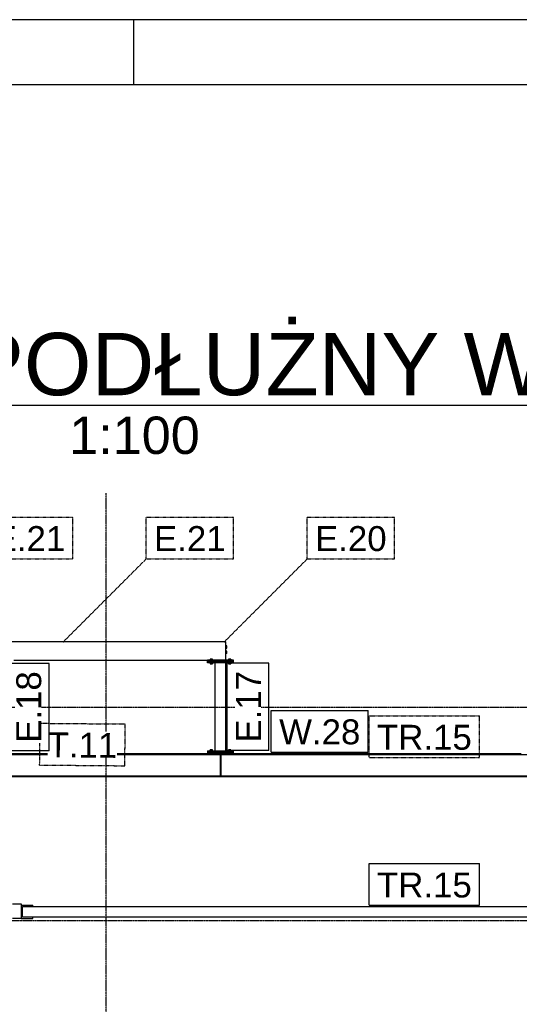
# Model space of a CAD drawing. Header units: millimetres. Extents: x 0 to 42000, y 0 to 29700.
# Tile 20 of 29: x 20123 to 23955, y 22155 to 29700. Entities that reach past the tile are written whole.
import ezdxf

# ---------------------------------------------------------------- set-up
doc = ezdxf.new("R2010")
doc.units = ezdxf.units.MM
doc.linetypes.add('DXK_LINE_DOT2', pattern=[3.9198, 1.9599, -1.9599])
doc.linetypes.add('DXK_LINE_DOT3', pattern=[5.9187, 2.979, -0.9799, 0.9799, -0.9799])
for name, color, linetype in [('TS_FORMATKA', 7, 'Continuous'), ('TS_INNE_OBIEKTY', 7, 'Continuous'), ('TS_LINIE_WIDOCZNE', 7, 'Continuous'), ('TS_OPISY', 7, 'Continuous'), ('TS_OPISY_LINIE', 7, 'Continuous'), ('TS_OPISY_RAMKA', 7, 'Continuous')]:
    doc.layers.add(name, color=color, linetype=linetype)
doc.styles.add('Arial', font='ARIAL.TTF', dxfattribs={"height": 0.2})

# ---------------------------------------------------------------- blocks, each defined once
blk = doc.blocks.new('Unknown-293068075-1306')
at = {"layer": 'TS_FORMATKA', "color": 7, "linetype": 'Continuous'}
for p, q in [((42000, 29700), (0, 29700)), ((21000, 29200), (21000, 29700)), ((41500, 29200), (500, 29200))]:
    blk.add_line(p, q, dxfattribs=at)
blk = doc.blocks.new('Unknown-293068075-12 - 4602')
at = {"color": 6, "linetype": 'Continuous'}
blk.add_line((15967.1, 26747.6), (26039.4, 26747.6), dxfattribs=at)
at = {"color": 0, "linetype": 'Continuous'}
for points in [[(26039.4, 26822.6), (26039.4, 27322.6), (15967.1, 27322.6), (15967.1, 26822.6)], [(21503.5, 26372.6), (21503.5, 26672.6), (20503, 26672.6), (20503, 26372.6)]]:
    blk.add_wipeout(points, dxfattribs=at)
at = {"color": 6, "linetype": 'Continuous', "style": 'Arial'}
for s, height, p in [('PRZEKRÓJ PODŁUŻNY W OSI 4', 477.539, (15967.1, 26822.6)), ('1:100', 286.52, (20503, 26372.6))]:
    blk.add_text(s, height=height, dxfattribs=at).set_placement(p)
blk = doc.blocks.new('Bolt-293068075-5423 - 4602')
at = {"layer": 'TS_INNE_OBIEKTY', "color": 1, "linetype": 'Continuous'}
for p, q in [((21711.2, 24901.6), (21703.7, 24901.6)), ((21711.2, 24883.6), (21711.2, 24901.6)), ((21703.7, 24892.6), (21711.2, 24892.6)), ((21703.7, 24883.6), (21711.2, 24883.6)), ((21711.2, 24861.6), (21703.7, 24861.6)), ((21703.7, 24852.6), (21711.2, 24852.6)), ((21711.2, 24843.6), (21703.7, 24843.6)), ((21711.2, 24843.6), (21711.2, 24861.6))]:
    blk.add_line(p, q, dxfattribs=at)
blk = doc.blocks.new('Part-293068075-5435 - 4602')
at = {"layer": 'TS_LINIE_WIDOCZNE', "color": 1, "linetype": 'Continuous'}
for p, q in [((21763.7, 24782.6), (21563.7, 24782.6)), ((21563.7, 24772.6), (21563.7, 24782.6)), ((21763.7, 24772.6), (21563.7, 24772.6)), ((21763.7, 24772.6), (21763.7, 24782.6))]:
    blk.add_line(p, q, dxfattribs=at)
blk = doc.blocks.new('Part-293068075-4912 - 4602')
at = {"layer": 'TS_LINIE_WIDOCZNE', "color": 1, "linetype": 'Continuous'}
for p, q in [((20053.3, 24077.8), (20053.3, 23897.8)), ((20053.3, 24077.8), (21563.7, 24077.8)), ((20053.3, 24069.8), (26395.5, 24069.8)), ((21763.7, 24077.8), (23968.2, 24077.8)), ((24168.2, 24077.8), (26395.5, 24077.8)), ((26395.5, 24077.8), (26395.5, 23897.8)), ((20053.3, 23905.8), (26395.5, 23905.8)), ((26395.5, 23897.8), (20053.3, 23897.8))]:
    blk.add_line(p, q, dxfattribs=at)
blk = doc.blocks.new('Part-293068075-4928 - 4602')
at = {"layer": 'TS_LINIE_WIDOCZNE', "color": 1, "linetype": 'Continuous'}
for p, q in [((21666.7, 24068.8), (21660.7, 24068.8)), ((21660.7, 24068.8), (21660.7, 23906.8)), ((21666.7, 24068.8), (21666.7, 23906.8)), ((21666.7, 23906.8), (21660.7, 23906.8))]:
    blk.add_line(p, q, dxfattribs=at)
blk = doc.blocks.new('Part-293068075-5447 - 4602')
at = {"layer": 'TS_LINIE_WIDOCZNE', "color": 1, "linetype": 'Continuous'}
for p, q in [((21563.7, 24097.8), (21563.7, 24087.8)), ((21563.7, 24097.8), (21763.7, 24097.8)), ((21563.7, 24087.8), (21763.7, 24087.8)), ((21763.7, 24087.8), (21763.7, 24097.8))]:
    blk.add_line(p, q, dxfattribs=at)
blk = doc.blocks.new('Part-293068075-4860 - 4602')
at = {"layer": 'TS_LINIE_WIDOCZNE', "color": 1, "linetype": 'Continuous'}
for p, q in [((20143.8, 22824.1), (20143.8, 22904.1)), ((20143.8, 22904.1), (26310.5, 22904.1)), ((26310.5, 22904.1), (26310.5, 22824.1)), ((26310.5, 22824.1), (20143.8, 22824.1))]:
    blk.add_line(p, q, dxfattribs=at)
blk = doc.blocks.new('Part-293068075-4982 - 4602')
at = {"layer": 'TS_LINIE_WIDOCZNE', "color": 1, "linetype": 'Continuous'}
for p, q in [((20068.3, 22924.1), (20133.8, 22924.1)), ((20133.8, 22924.1), (20133.8, 22814.1)), ((20133.8, 22814.1), (20068.3, 22814.1))]:
    blk.add_line(p, q, dxfattribs=at)
blk = doc.blocks.new('Part-293068075-5370 - 4602')
at = {"layer": 'TS_LINIE_WIDOCZNE', "color": 1, "linetype": 'Continuous'}
for p, q in [((21703.7, 24932.6), (17453.7, 24932.6)), ((17453.7, 24932.6), (17453.7, 24792.6)), ((21703.7, 24792.6), (21703.7, 24932.6)), ((17593.7, 24792.6), (19878.3, 24792.6)), ((20078.3, 24792.6), (21563.7, 24792.6))]:
    blk.add_line(p, q, dxfattribs=at)
blk = doc.blocks.new('Part-293068075-4983 - 4602')
at = {"layer": 'TS_LINIE_WIDOCZNE', "color": 1, "linetype": 'Continuous'}
for p, q in [((20133.8, 22914.1), (20223.8, 22914.1)), ((20223.8, 22904.1), (20223.8, 22914.1)), ((20133.8, 22814.1), (20223.8, 22814.1)), ((20223.8, 22814.1), (20223.8, 22824.1))]:
    blk.add_line(p, q, dxfattribs=at)
blk = doc.blocks.new('Part-293068075-5377 - 4602')
at = {"layer": 'TS_LINIE_WIDOCZNE', "color": 1, "linetype": 'Continuous'}
for p, q in [((21623.7, 24097.8), (21623.7, 24772.6)), ((21703.7, 24097.8), (21703.7, 24772.6))]:
    blk.add_line(p, q, dxfattribs=at)
blk = doc.blocks.new('Part-293068075-5434 - 4602')
at = {"layer": 'TS_LINIE_WIDOCZNE', "color": 1, "linetype": 'Continuous'}
for p, q in [((21763.7, 24792.6), (21563.7, 24792.6)), ((21563.7, 24782.6), (21563.7, 24792.6)), ((21763.7, 24782.6), (21563.7, 24782.6)), ((21763.7, 24782.6), (21763.7, 24792.6))]:
    blk.add_line(p, q, dxfattribs=at)
blk = doc.blocks.new('Bolt-293068075-5436 - 4602')
at = {"layer": 'TS_INNE_OBIEKTY', "color": 1, "linetype": 'Continuous'}
for p, q in [((21602.7, 24800.1), (21584.7, 24800.1)), ((21584.7, 24800.1), (21584.7, 24792.6)), ((21584.7, 24772.6), (21584.7, 24765.1)), ((21584.7, 24765.1), (21602.7, 24765.1)), ((21593.7, 24792.6), (21593.7, 24800.1)), ((21593.7, 24772.6), (21593.7, 24765.1)), ((21602.7, 24792.6), (21602.7, 24800.1)), ((21602.7, 24772.6), (21602.7, 24765.1)), ((21742.7, 24800.1), (21724.7, 24800.1)), ((21724.7, 24800.1), (21724.7, 24792.6)), ((21724.7, 24772.6), (21724.7, 24765.1)), ((21724.7, 24765.1), (21742.7, 24765.1)), ((21733.7, 24800.1), (21733.7, 24792.6)), ((21733.7, 24772.6), (21733.7, 24765.1)), ((21742.7, 24800.1), (21742.7, 24792.6)), ((21742.7, 24772.6), (21742.7, 24765.1))]:
    blk.add_line(p, q, dxfattribs=at)
blk = doc.blocks.new('GridLine-293068075-5876 - 4602')
at = {"layer": 'TS_INNE_OBIEKTY', "color": 4, "linetype": 'DXK_LINE_DOT3'}
blk.add_line((2168.7, 24432.6), (40788.3, 24432.6), dxfattribs=at)
blk = doc.blocks.new('Part-293068075-5446 - 4602')
at = {"layer": 'TS_LINIE_WIDOCZNE', "color": 1, "linetype": 'Continuous'}
for p, q in [((21563.7, 24087.8), (21563.7, 24077.8)), ((21563.7, 24087.8), (21763.7, 24087.8)), ((21563.7, 24077.8), (21763.7, 24077.8)), ((21763.7, 24077.8), (21763.7, 24087.8))]:
    blk.add_line(p, q, dxfattribs=at)
blk = doc.blocks.new('Bolt-293068075-5448 - 4602')
at = {"layer": 'TS_INNE_OBIEKTY', "color": 1, "linetype": 'Continuous'}
for p, q in [((21602.7, 24105.3), (21584.7, 24105.3)), ((21584.7, 24097.8), (21584.7, 24105.3)), ((21584.7, 24105.3), (21593.7, 24105.3)), ((21602.7, 24105.3), (21584.7, 24105.3)), ((21584.7, 24105.3), (21593.7, 24105.3)), ((21584.7, 24077.8), (21584.7, 24070.3)), ((21602.7, 24070.3), (21584.7, 24070.3)), ((21584.7, 24070.3), (21593.7, 24070.3)), ((21593.7, 24105.3), (21593.7, 24097.8)), ((21593.7, 24070.3), (21593.7, 24077.8)), ((21602.7, 24097.8), (21602.7, 24105.3)), ((21602.7, 24077.8), (21602.7, 24070.3)), ((21742.7, 24105.3), (21724.7, 24105.3)), ((21724.7, 24097.8), (21724.7, 24105.3)), ((21724.7, 24105.3), (21733.7, 24105.3)), ((21742.7, 24105.3), (21724.7, 24105.3)), ((21724.7, 24105.3), (21733.7, 24105.3)), ((21724.7, 24070.3), (21724.7, 24077.8)), ((21742.7, 24070.3), (21724.7, 24070.3)), ((21724.7, 24070.3), (21733.7, 24070.3)), ((21733.7, 24105.3), (21733.7, 24097.8)), ((21733.7, 24070.3), (21733.7, 24077.8)), ((21742.7, 24097.8), (21742.7, 24105.3)), ((21742.7, 24077.8), (21742.7, 24070.3))]:
    blk.add_line(p, q, dxfattribs=at)
blk = doc.blocks.new('GridLine-293068075-5869 - 4602')
at = {"layer": 'TS_INNE_OBIEKTY', "color": 4, "linetype": 'DXK_LINE_DOT3'}
blk.add_line((20786.1, 18162.6), (20786.1, 26072.6), dxfattribs=at)
blk = doc.blocks.new('GridLine-293068075-5875 - 4602')
at = {"layer": 'TS_INNE_OBIEKTY', "color": 4, "linetype": 'DXK_LINE_DOT3'}
blk.add_line((2168.7, 22797.6), (40788.3, 22797.6), dxfattribs=at)
blk = doc.blocks.new('Mark-293068075-6541 - 4602')
at = {"layer": 'TS_OPISY_RAMKA', "linetype": 'Continuous'}
for p, q in [((21713.7, 24101.1), (21713.7, 24769.3)), ((22033.7, 24769.3), (21713.7, 24769.3)), ((22033.7, 24101.1), (22033.7, 24769.3)), ((22033.7, 24101.1), (21713.7, 24101.1))]:
    blk.add_line(p, q, dxfattribs=at)
blk.add_wipeout([(21973.7, 24709.3), (21773.7, 24709.3), (21773.7, 24161), (21973.7, 24161)]).dxf.layer = 'TS_OPISY_LINIE'
blk.add_wipeout([(21973.7, 24709.3), (21773.7, 24709.3), (21773.7, 24161), (21973.7, 24161)]).dxf.layer = 'TS_OPISY_LINIE'
at = {"layer": 'TS_OPISY', "style": 'Arial'}
blk.add_text('E.17', height=191.02, rotation=90.00021, dxfattribs=at).set_placement((21973.7, 24161))
blk = doc.blocks.new('Mark-293068075-6397 - 4602')
at = {"layer": 'TS_OPISY_RAMKA', "linetype": 'DXK_LINE_DOT2'}
for p, q in [((22804.1, 24365.9), (23650.1, 24365.9)), ((22804.1, 24045.9), (22804.1, 24365.9)), ((23650.1, 24045.9), (23650.1, 24365.9)), ((22804.1, 24045.9), (23650.1, 24045.9))]:
    blk.add_line(p, q, dxfattribs=at)
blk.add_wipeout([(23590.1, 24105.9), (23590.1, 24305.9), (22864.1, 24305.9), (22864.1, 24105.9)]).dxf.layer = 'TS_OPISY_LINIE'
blk.add_wipeout([(23590.1, 24105.9), (23590.1, 24305.9), (22864.1, 24305.9), (22864.1, 24105.9)]).dxf.layer = 'TS_OPISY_LINIE'
at = {"layer": 'TS_OPISY', "style": 'Arial'}
blk.add_text('TR.15', height=191.02, dxfattribs=at).set_placement((22864.1, 24105.9))
blk = doc.blocks.new('Mark-293068075-6396 - 4602')
at = {"layer": 'TS_OPISY_RAMKA', "linetype": 'Continuous'}
for p, q in [((22804.1, 23234.1), (23650.1, 23234.1)), ((22804.1, 22914.1), (22804.1, 23234.1)), ((23650.1, 22914.1), (23650.1, 23234.1)), ((22804.1, 22914.1), (23650.1, 22914.1))]:
    blk.add_line(p, q, dxfattribs=at)
blk.add_wipeout([(23590.1, 22974.1), (23590.1, 23174.1), (22864.1, 23174.1), (22864.1, 22974.1)]).dxf.layer = 'TS_OPISY_LINIE'
blk.add_wipeout([(23590.1, 22974.1), (23590.1, 23174.1), (22864.1, 23174.1), (22864.1, 22974.1)]).dxf.layer = 'TS_OPISY_LINIE'
at = {"layer": 'TS_OPISY', "style": 'Arial'}
blk.add_text('TR.15', height=191.02, dxfattribs=at).set_placement((22864.1, 22974.1))
blk = doc.blocks.new('Mark-293068075-6417 - 4602')
at = {"layer": 'TS_OPISY_RAMKA', "linetype": 'Continuous'}
for p, q in [((22053.3, 24407.8), (22795.4, 24407.8)), ((22053.3, 24087.8), (22053.3, 24407.8)), ((22795.4, 24087.8), (22795.4, 24407.8)), ((22053.3, 24087.8), (22795.4, 24087.8))]:
    blk.add_line(p, q, dxfattribs=at)
blk.add_wipeout([(22735.4, 24147.8), (22735.4, 24347.8), (22113.3, 24347.8), (22113.3, 24147.8)]).dxf.layer = 'TS_OPISY_LINIE'
blk.add_wipeout([(22735.4, 24147.8), (22735.4, 24347.8), (22113.3, 24347.8), (22113.3, 24147.8)]).dxf.layer = 'TS_OPISY_LINIE'
at = {"layer": 'TS_OPISY', "style": 'Arial'}
blk.add_text('W.28', height=191.02, dxfattribs=at).set_placement((22113.3, 24147.8))
blk = doc.blocks.new('Mark-293068075-6522 - 4602')
at = {"layer": 'TS_OPISY_RAMKA', "linetype": 'DXK_LINE_DOT2'}
for p, q in [((20276.5, 23989), (20279.3, 24309)), ((20279.3, 24309), (20932.7, 24303.3)), ((20929.9, 23983.3), (20932.7, 24303.3)), ((20276.5, 23989), (20929.9, 23983.3))]:
    blk.add_line(p, q, dxfattribs=at)
blk.add_wipeout([(20870.4, 24043.8), (20872.2, 24243.8), (20338.8, 24248.5), (20337, 24048.5)]).dxf.layer = 'TS_OPISY_LINIE'
blk.add_wipeout([(20870.4, 24043.8), (20872.2, 24243.8), (20338.8, 24248.5), (20337, 24048.5)]).dxf.layer = 'TS_OPISY_LINIE'
at = {"layer": 'TS_OPISY', "style": 'Arial'}
blk.add_text('T.11', height=191.02, rotation=-0.5042, dxfattribs=at).set_placement((20337, 24048.5))
blk = doc.blocks.new('Mark-293068075-6535 - 4602')
at = {"layer": 'TS_OPISY_LINIE', "linetype": 'DXK_LINE_DOT2'}
blk.add_line((20457.5, 24932.1), (21093.9, 25568.5), dxfattribs=at)
at = {"layer": 'TS_OPISY_RAMKA', "linetype": 'DXK_LINE_DOT2'}
for p, q in [((21093.9, 25888.5), (21762.2, 25888.5)), ((21093.9, 25568.5), (21093.9, 25888.5)), ((21762.2, 25568.5), (21762.2, 25888.5)), ((21093.9, 25568.5), (21762.2, 25568.5))]:
    blk.add_line(p, q, dxfattribs=at)
blk.add_wipeout([(21702.2, 25628.5), (21702.2, 25828.5), (21153.9, 25828.5), (21153.9, 25628.5)]).dxf.layer = 'TS_OPISY_LINIE'
blk.add_wipeout([(21702.2, 25628.5), (21702.2, 25828.5), (21153.9, 25828.5), (21153.9, 25628.5)]).dxf.layer = 'TS_OPISY_LINIE'
at = {"layer": 'TS_OPISY', "style": 'Arial'}
blk.add_text('E.21', height=191.02, dxfattribs=at).set_placement((21153.9, 25628.5))
blk = doc.blocks.new('Mark-293068075-6536 - 4602')
at = {"layer": 'TS_OPISY_LINIE', "linetype": 'DXK_LINE_DOT2'}
blk.add_line((21692.4, 24932.1), (22328.8, 25568.5), dxfattribs=at)
at = {"layer": 'TS_OPISY_RAMKA', "linetype": 'DXK_LINE_DOT2'}
for p, q in [((22328.8, 25888.5), (22997.1, 25888.5)), ((22328.8, 25568.5), (22328.8, 25888.5)), ((22997.1, 25568.5), (22997.1, 25888.5)), ((22328.8, 25568.5), (22997.1, 25568.5))]:
    blk.add_line(p, q, dxfattribs=at)
blk.add_wipeout([(22937.1, 25628.5), (22937.1, 25828.5), (22388.8, 25828.5), (22388.8, 25628.5)]).dxf.layer = 'TS_OPISY_LINIE'
blk.add_wipeout([(22937.1, 25628.5), (22937.1, 25828.5), (22388.8, 25828.5), (22388.8, 25628.5)]).dxf.layer = 'TS_OPISY_LINIE'
at = {"layer": 'TS_OPISY', "style": 'Arial'}
blk.add_text('E.20', height=191.02, dxfattribs=at).set_placement((22388.8, 25628.5))
blk = doc.blocks.new('Mark-293068075-6538 - 4602')
at = {"layer": 'TS_OPISY_LINIE', "linetype": 'DXK_LINE_DOT2'}
blk.add_line((19227.5, 24932.1), (19863.9, 25568.5), dxfattribs=at)
at = {"layer": 'TS_OPISY_RAMKA', "linetype": 'DXK_LINE_DOT2'}
for p, q in [((19863.9, 25888.5), (20532.2, 25888.5)), ((19863.9, 25568.5), (19863.9, 25888.5)), ((20532.2, 25568.5), (20532.2, 25888.5)), ((19863.9, 25568.5), (20532.2, 25568.5))]:
    blk.add_line(p, q, dxfattribs=at)
blk.add_wipeout([(20472.2, 25628.5), (20472.2, 25828.5), (19923.9, 25828.5), (19923.9, 25628.5)]).dxf.layer = 'TS_OPISY_LINIE'
blk.add_wipeout([(20472.2, 25628.5), (20472.2, 25828.5), (19923.9, 25828.5), (19923.9, 25628.5)]).dxf.layer = 'TS_OPISY_LINIE'
at = {"layer": 'TS_OPISY', "style": 'Arial'}
blk.add_text('E.21', height=191.02, dxfattribs=at).set_placement((19923.9, 25628.5))
blk = doc.blocks.new('Mark-293068075-6554 - 4602')
at = {"layer": 'TS_OPISY_RAMKA', "linetype": 'Continuous'}
for p, q in [((20028.3, 24098.6), (20028.3, 24766.9)), ((20348.3, 24766.9), (20028.3, 24766.9)), ((20348.3, 24098.6), (20348.3, 24766.9)), ((20348.3, 24098.6), (20028.3, 24098.6))]:
    blk.add_line(p, q, dxfattribs=at)
blk.add_wipeout([(20288.3, 24706.9), (20088.3, 24706.9), (20088.3, 24158.6), (20288.3, 24158.6)]).dxf.layer = 'TS_OPISY_LINIE'
blk.add_wipeout([(20288.3, 24706.9), (20088.3, 24706.9), (20088.3, 24158.6), (20288.3, 24158.6)]).dxf.layer = 'TS_OPISY_LINIE'
at = {"layer": 'TS_OPISY', "style": 'Arial'}
blk.add_text('E.18', height=191.02, rotation=90.00021, dxfattribs=at).set_placement((20288.3, 24158.6))

msp = doc.modelspace()

# ---------------------------------------------------------------- block references
for name in ['Unknown-293068075-1306', 'GridLine-293068075-5869 - 4602', 'Part-293068075-5370 - 4602', 'Bolt-293068075-5423 - 4602', 'Part-293068075-5434 - 4602', 'Part-293068075-5435 - 4602', 'Bolt-293068075-5436 - 4602', 'Part-293068075-5377 - 4602', 'GridLine-293068075-5876 - 4602', 'Part-293068075-4912 - 4602', 'Part-293068075-5447 - 4602', 'Part-293068075-5446 - 4602', 'Bolt-293068075-5448 - 4602', 'Part-293068075-4928 - 4602', 'GridLine-293068075-5875 - 4602', 'Part-293068075-4982 - 4602', 'Part-293068075-4983 - 4602', 'Part-293068075-4860 - 4602']:
    msp.add_blockref(name, (0, 0))

# ---------------------------------------------------------------- next in the draw order: block references
for name in ['Unknown-293068075-12 - 4602', 'Mark-293068075-6535 - 4602', 'Mark-293068075-6541 - 4602', 'Mark-293068075-6522 - 4602', 'Mark-293068075-6397 - 4602', 'Mark-293068075-6396 - 4602']:
    msp.add_blockref(name, (0, 0))

# ---------------------------------------------------------------- next in the draw order: block references
for name in ['Mark-293068075-6538 - 4602', 'Mark-293068075-6536 - 4602', 'Mark-293068075-6554 - 4602', 'Mark-293068075-6417 - 4602']:
    msp.add_blockref(name, (0, 0))

doc.saveas('drawing.dxf')
